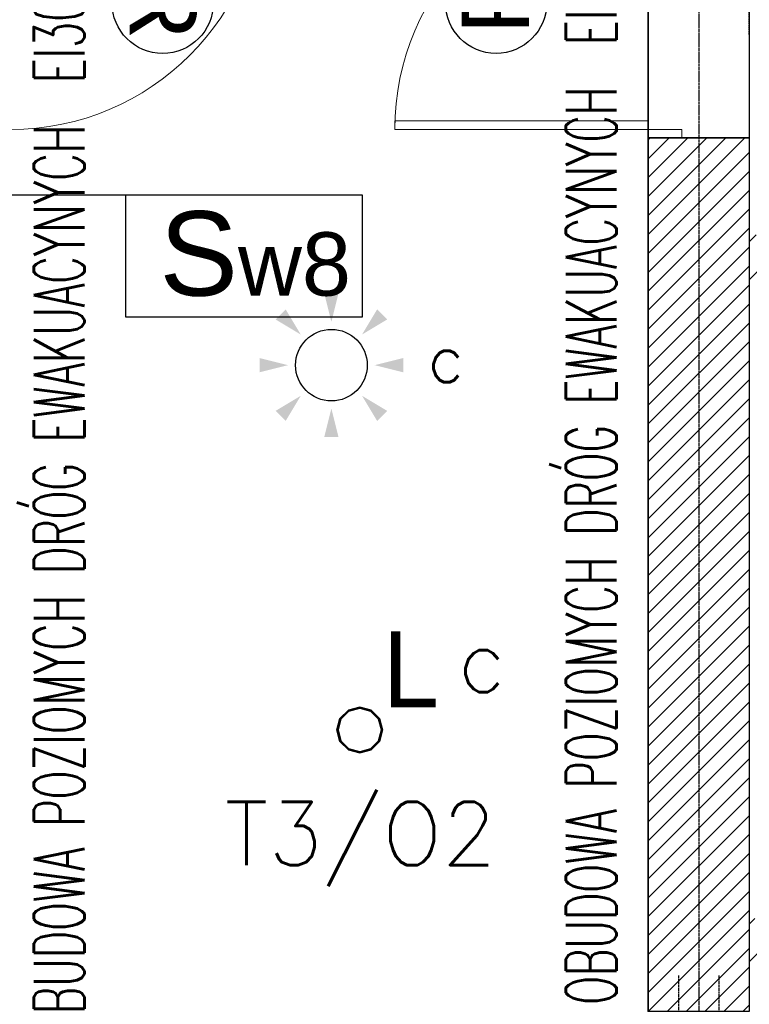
# Model space of a CAD drawing. Header units: millimetres. Extents: x 69081 to 158617, y -37521 to -9534.
# Tile 229 of 256: x 113847 to 114020, y -19655 to -19422. Entities that reach past the tile are written whole.
import ezdxf
from ezdxf.enums import TextEntityAlignment as Align

# ---------------------------------------------------------------- set-up
doc = ezdxf.new("R2010")
doc.units = ezdxf.units.MM
doc.linetypes.add('DO', pattern=[0.8, 0.6, -0.1, 0, -0.1])
doc.linetypes.add('DP', pattern=[0.5, 0.3, -0.2])
for name, color, linetype in [('0_oświetlenie', 7, 'Continuous'), ('_A-opisy', 51, 'Continuous'), ('A-----SZ', 8, 'Continuous'), ('A-OSI', 8, 'DO'), ('A-SCI', 7, 'Continuous'), ('BA_WIC', 1, 'Continuous'), ('E_Oświetlenie - czujki ruchu', 3, 'Continuous'), ('E_Oświetlenie - Numer obwodu', 1, 'Continuous'), ('E_Oświetlenie - Opis', 4, 'Continuous'), ('JS_OLKA KONSTR', 231, 'Continuous'), ('JS_p.poż.', 240, 'Continuous'), ('JS_PODCIĄGI', 1, 'DP'), ('Nadproża', 5, 'DO'), ('R-----OP', 1, 'Continuous')]:
    doc.layers.add(name, color=color, linetype=linetype)
for name, color, linetype, lineweight in [('_A-stolarka', 72, 'Continuous', 9), ('_A-ściany', 141, 'Continuous', 35), ('A-DRZ-SY', 7, 'Continuous', 25)]:
    doc.layers.add(name, color=color, linetype=linetype, lineweight=lineweight)
doc.styles.add('Arial', font='l_10646.ttf')
doc.styles.add('Opisowy', font='arial.ttf')
doc.styles.add('ROMANS', font='romans.shx', dxfattribs={"height": 1})
doc.styles.add('SIMPLEX', font='simplex', dxfattribs={"width": 0.85})
doc.styles.add('TableTextStyle', font='txt')

# ---------------------------------------------------------------- blocks, each defined once
blk = doc.blocks.new('osie')
at = {"layer": 'A-OSI'}
blk.add_line((19923.6, -41234.89), (19923.6, -43485.44), dxfattribs=at)
blk = doc.blocks.new('REWIZJE')
at = {"layer": '_A-opisy', "color": 40}
blk.add_line((28149.58, -31193.14), (28149.58, -31231.14), dxfattribs=at)
blk.add_line((28149.58, -31193.14), (28149.58, -31231.14), dxfattribs=at)
blk.add_circle((28149.59, -31181.14), 12, dxfattribs=at)
at = {"layer": '_A-stolarka'}
for p, q in [((28119.58, -31215.14), (28119.58, -31157.14)), ((28119.58, -31157.14), (28121.58, -31157.14)), ((28119.58, -31217.14), (28119.58, -31157.14)), ((28121.58, -31157.14), (28121.58, -31217.14)), ((28119.58, -31217.14), (28119.58, -31215.14)), ((28117.58, -31217.14), (28119.58, -31217.14)), ((28117.58, -31225.14), (28117.58, -31217.14)), ((28117.58, -31217.14), (28119.58, -31217.14)), ((28119.58, -31217.14), (28119.58, -31225.14)), ((28121.58, -31217.14), (28119.58, -31217.14)), ((28179.58, -31217.14), (28179.58, -31217.14)), ((28179.58, -31217.14), (28179.58, -31225.14)), ((28181.58, -31217.14), (28179.58, -31217.14)), ((28181.58, -31225.14), (28181.58, -31217.14)), ((28119.58, -31225.14), (28117.58, -31225.14)), ((28179.58, -31225.14), (28181.58, -31225.14))]:
    blk.add_line(p, q, dxfattribs=at)
blk.add_arc((28119.58, -31217.14), 60, 0, 90, dxfattribs=at)
at = {"layer": '_A-ściany', "linetype": 'Continuous'}
for p, q in [((28117.58, -31217.14), (28117.58, -31241.14)), ((28181.58, -31217.14), (28181.58, -31241.14))]:
    blk.add_line(p, q, dxfattribs=at)
at = {"layer": '_A-ściany', "lineweight": 5}
for p, q in [((28181.58, -31217.14), (28117.58, -31217.14)), ((28181.58, -31241.14), (28117.58, -31241.14))]:
    blk.add_line(p, q, dxfattribs=at)
at = {"layer": 'JS_PODCIĄGI', "color": 4}
for p, q in [((28157.08, -31241.14), (28142.08, -31241.14)), ((28142.08, -31241.14), (28157.08, -31241.14))]:
    blk.add_line(p, q, dxfattribs=at)
at = {"layer": '_A-opisy', "color": 40, "insert": (28121.24, -31172.97), "char_height": 16, "attachment_point": 1, "style": 'Opisowy'}
blk.add_mtext_dynamic_manual_height_columns('\\pxqc;R', width=57.9989, gutter_width=1, heights=[0], dxfattribs=at)
blk = doc.blocks.new('A$C04435ce7')
at = {"layer": 'Nadproża', "ltscale": 0.75}
for p, q in [((3319.28, 1666.87), (3319.28, 1546.87)), ((3328.86, 1666.87), (3328.86, 1546.87))]:
    blk.add_line(p, q, dxfattribs=at)
blk = doc.blocks.new('opis lamp')
at = {"layer": 'E_Oświetlenie - Numer obwodu', "style": 'SIMPLEX'}
blk.add_attdef('OBWÓD', text='', height=15, dxfattribs=at).set_placement((-9.46, -1.18), align=Align.CENTER)
at = {"layer": 'E_Oświetlenie - Opis', "style": 'SIMPLEX'}
blk.add_attdef('OPIS1', (55.72, 42.77), '', height=15, dxfattribs=at)
blk = doc.blocks.new('Czujka ruchu 360')
at = {"layer": 'E_Oświetlenie - czujki ruchu'}
blk.add_circle((0, 0), 11.31, dxfattribs=at)
for points in [[(0, 13.68), (-2.25, 22.68), (2.25, 22.68), (-2.25, 22.68)], [(-9.67, 9.67), (-17.63, 14.45), (-14.45, 17.63), (-17.63, 14.45)], [(9.67, 9.67), (17.63, 14.45), (14.45, 17.63), (17.63, 14.45)], [(-13.68, 0), (-22.68, -2.25), (-22.68, 2.25), (-22.68, -2.25)], [(13.68, 0), (22.68, -2.25), (22.68, 2.25), (22.68, -2.25)], [(-9.67, -9.67), (-14.45, -17.63), (-17.63, -14.45), (-14.45, -17.63)], [(9.67, -9.67), (14.45, -17.63), (17.63, -14.45), (14.45, -17.63)], [(0, -13.68), (-2.25, -22.68), (2.25, -22.68), (-2.25, -22.68)]]:
    blk.add_solid(points, dxfattribs=at)
at = {"layer": 'E_Oświetlenie - Numer obwodu', "style": 'SIMPLEX'}
blk.add_attdef('OBWÓD', text='', height=15, dxfattribs=at).set_placement((0, -42.53), align=Align.CENTER)
at = {"layer": 'E_Oświetlenie - Opis', "style": 'SIMPLEX'}
for tag, p in [('SYMBOL', (-34.22, 26.89)), ('OPIS1', (26.83, -1.12))]:
    blk.add_attdef(tag, p, '', height=15, dxfattribs=at)

msp = doc.modelspace()

# ---------------------------------------------------------------- hatches: boundary and pattern name
at = {"layer": 'A-----SZ'}
h = msp.add_hatch(dxfattribs=at)
h.set_pattern_fill('ANSI31', color=256, scale=2)
h.set_pattern_definition([(45, (77432.36, 11586.2524), (-4.4901281, 4.4901281), [])])
h.paths.add_polyline_path([(113616.1415, -18660.5941), (113604.1415, -18660.5941), (113604.1415, -18910.5941), (113625.1415, -18910.5941), (113625.1415, -18898.5941), (113616.1415, -18898.5941)])
h.paths.add_polyline_path([(113821.1415, -18696.5941), (113733.1415, -18696.5941), (113733.1415, -18660.5941), (113721.1415, -18660.5941), (113721.1415, -18708.5941), (113821.1415, -18708.5941)])
h.paths.add_polyline_path([(113821.1415, -18898.5941), (113728.1415, -18898.5941), (113728.1415, -18910.5941), (113821.1415, -18910.5941)])
h.paths.add_polyline_path([(113821.1415, -19106.5941), (113195.1415, -19106.5941), (113195.1415, -19121.5941), (113821.1415, -19121.5941)])
h.paths.add_polyline_path([(114646.1415, -19106.5941), (114020.1415, -19106.5941), (114020.1415, -19121.5941), (114646.1415, -19121.5941)])
h.paths.add_polyline_path([(114113.1945, -18898.5941), (114020.1415, -18898.5941), (114020.1415, -18910.5941), (114113.1945, -18910.5941)])
h.paths.add_polyline_path([(114237.1415, -18660.5941), (114225.1415, -18660.5941), (114225.1415, -18898.5941), (114216.1945, -18898.5941), (114216.1945, -18910.5941), (114237.1415, -18910.5941)])
h.paths.add_polyline_path([(114120.1415, -18660.5941), (114108.1415, -18660.5941), (114108.1415, -18696.5941), (114020.1415, -18696.5941), (114020.1415, -18708.5941), (114120.1415, -18708.5941)])
h.paths.add_polyline_path([(114128.1415, -19261.5941), (114020.1415, -19261.5941), (114020.1415, -19273.5941), (114128.1415, -19273.5941)])
h.paths.add_polyline_path([(114287.1415, -19261.5941), (114231.1415, -19261.5941), (114231.1415, -19273.5941), (114275.1415, -19273.5941), (114275.1415, -19421.5941), (114287.1415, -19421.5941)])
h.paths.add_polyline_path([(114646.1415, -19421.5941), (114108.1415, -19421.5941), (114108.1415, -19436.5941), (114646.1415, -19436.5941)])
h.paths.add_polyline_path([(114120.1415, -19373.5941), (114020.1415, -19373.5941), (114020.1415, -19385.5941), (114108.1415, -19385.5941), (114108.1415, -19421.5941), (114120.1415, -19421.5941)])
h.paths.add_polyline_path([(114120.1415, -19436.5941), (114108.1415, -19436.5941), (114108.1415, -19472.5941), (114020.1415, -19472.5941), (114020.1415, -19484.5941), (114120.1415, -19484.5941)])
h.paths.add_polyline_path([(113821.1415, -19373.5941), (113721.1415, -19373.5941), (113721.1415, -19421.5941), (113721.1415, -19484.5941), (113821.1415, -19484.5941), (113821.1415, -19472.5941), (113733.1415, -19472.5941), (113733.1415, -19421.5941), (113733.1415, -19385.5941), (113821.1415, -19385.5941)])
h.paths.add_polyline_path([(114130.1415, -19634.5941), (114020.1415, -19634.5941), (114020.1415, -19646.5941), (114130.1415, -19646.5941)])
h = msp.add_hatch(dxfattribs=at)
h.set_pattern_fill('ANSI31', color=256)
h.set_pattern_definition([(45, (84343.599, 504.314), (-2.24506404, 2.24506402), [])])
h.paths.add_polyline_path([(113996.1814, -19449.5876), (114020.1814, -19449.5876), (114020.1814, -19656.5941), (113996.1814, -19656.5941)])

# ---------------------------------------------------------------- linework, layer by layer
msp.add_lwpolyline([(111556.6836, -18844.1938), (111703.244, -18807.7598), (111981.0586, -20011.1069), (112126.2397, -19977.5892), (112217.3915, -20376.0176), (113845.1415, -20376.0176), (113845.1415, -18660.5941), (113996.1415, -18660.5941), (113996.1415, -20536.5941), (111947.4049, -20536.5941), (111556.4636, -18843.6979)])
at = {"layer": '0_oświetlenie'}
for points in [[(113923.1557, -19587.1994, 0), (113925.1322, -19585.2229, 0)], [(113925.1322, -19585.2229, 0), (113923.1557, -19587.1994, 0)], [(113925.1322, -19585.2229, 0), (113923.1557, -19587.1994, 0)], [(113923.1557, -19587.1994, 0), (113925.1322, -19585.2229, 0)], [(113923.3705, -19587.3244, 0), (113925.2572, -19585.4397, 0)], [(113925.2572, -19585.4397, 0), (113923.3705, -19587.3244, 0)], [(113925.2572, -19585.4397, 0), (113923.3705, -19587.3244, 0)], [(113923.3705, -19587.3244, 0), (113925.2572, -19585.4397, 0)], [(113925.1322, -19585.2229, 0), (113927.8315, -19584.4992, 0)], [(113927.8315, -19584.4992, 0), (113925.1322, -19585.2229, 0)], [(113927.8315, -19584.4992, 0), (113925.1322, -19585.2229, 0)], [(113925.1322, -19585.2229, 0), (113927.8315, -19584.4992, 0)], [(113925.2572, -19585.4397, 0), (113927.8315, -19584.7492, 0)], [(113927.8315, -19584.7492, 0), (113925.2572, -19585.4397, 0)], [(113927.8315, -19584.7492, 0), (113925.2572, -19585.4397, 0)], [(113925.2572, -19585.4397, 0), (113927.8315, -19584.7492, 0)], [(113927.8315, -19584.4992, 0), (113930.5307, -19585.2229, 0)], [(113930.5307, -19585.2229, 0), (113927.8315, -19584.4992, 0)], [(113930.5307, -19585.2229, 0), (113927.8315, -19584.4992, 0)], [(113927.8315, -19584.4992, 0), (113930.5307, -19585.2229, 0)], [(113927.8315, -19584.7492, 0), (113930.4057, -19585.4397, 0)], [(113930.4057, -19585.4397, 0), (113927.8315, -19584.7492, 0)], [(113930.4057, -19585.4397, 0), (113927.8315, -19584.7492, 0)], [(113927.8315, -19584.7492, 0), (113930.4057, -19585.4397, 0)], [(113930.4057, -19585.4397, 0), (113932.2924, -19587.3244, 0)], [(113932.2924, -19587.3244, 0), (113930.4057, -19585.4397, 0)], [(113932.2924, -19587.3244, 0), (113930.4057, -19585.4397, 0)], [(113930.4057, -19585.4397, 0), (113932.2924, -19587.3244, 0)], [(113930.5307, -19585.2229, 0), (113932.5072, -19587.1994, 0)], [(113932.5072, -19587.1994, 0), (113930.5307, -19585.2229, 0)], [(113932.5072, -19587.1994, 0), (113930.5307, -19585.2229, 0)], [(113930.5307, -19585.2229, 0), (113932.5072, -19587.1994, 0)], [(113922.433, -19589.8996, 0), (113923.1557, -19587.1994, 0)], [(113923.1557, -19587.1994, 0), (113922.433, -19589.8996, 0)], [(113923.1557, -19587.1994, 0), (113922.433, -19589.8996, 0)], [(113922.433, -19589.8996, 0), (113923.1557, -19587.1994, 0)], [(113922.683, -19589.8996, 0), (113923.3705, -19587.3244, 0)], [(113923.3705, -19587.3244, 0), (113922.683, -19589.8996, 0)], [(113923.3705, -19587.3244, 0), (113922.683, -19589.8996, 0)], [(113922.683, -19589.8996, 0), (113923.3705, -19587.3244, 0)], [(113932.2924, -19587.3244, 0), (113932.9799, -19589.8996, 0)], [(113932.9799, -19589.8996, 0), (113932.2924, -19587.3244, 0)], [(113932.9799, -19589.8996, 0), (113932.2924, -19587.3244, 0)], [(113932.2924, -19587.3244, 0), (113932.9799, -19589.8996, 0)], [(113932.5072, -19587.1994, 0), (113933.2299, -19589.8996, 0)], [(113933.2299, -19589.8996, 0), (113932.5072, -19587.1994, 0)], [(113933.2299, -19589.8996, 0), (113932.5072, -19587.1994, 0)], [(113932.5072, -19587.1994, 0), (113933.2299, -19589.8996, 0)], [(113923.1557, -19592.5998, 0), (113922.433, -19589.8996, 0)], [(113922.433, -19589.8996, 0), (113923.1557, -19592.5998, 0)], [(113922.433, -19589.8996, 0), (113923.1557, -19592.5998, 0)], [(113923.1557, -19592.5998, 0), (113922.433, -19589.8996, 0)], [(113923.3705, -19592.4748, 0), (113922.683, -19589.8996, 0)], [(113922.683, -19589.8996, 0), (113923.3705, -19592.4748, 0)], [(113922.683, -19589.8996, 0), (113923.3705, -19592.4748, 0)], [(113923.3705, -19592.4748, 0), (113922.683, -19589.8996, 0)], [(113932.9799, -19589.8996, 0), (113932.2924, -19592.4748, 0)], [(113932.2924, -19592.4748, 0), (113932.9799, -19589.8996, 0)], [(113932.2924, -19592.4748, 0), (113932.9799, -19589.8996, 0)], [(113932.9799, -19589.8996, 0), (113932.2924, -19592.4748, 0)], [(113933.2299, -19589.8996, 0), (113932.5072, -19592.5998, 0)], [(113932.5072, -19592.5998, 0), (113933.2299, -19589.8996, 0)], [(113932.5072, -19592.5998, 0), (113933.2299, -19589.8996, 0)], [(113933.2299, -19589.8996, 0), (113932.5072, -19592.5998, 0)], [(113925.1322, -19594.5764, 0), (113923.1557, -19592.5998, 0)], [(113923.1557, -19592.5998, 0), (113925.1322, -19594.5764, 0)], [(113923.1557, -19592.5998, 0), (113925.1322, -19594.5764, 0)], [(113925.1322, -19594.5764, 0), (113923.1557, -19592.5998, 0)], [(113925.2572, -19594.3596, 0), (113923.3705, -19592.4748, 0)], [(113923.3705, -19592.4748, 0), (113925.2572, -19594.3596, 0)], [(113923.3705, -19592.4748, 0), (113925.2572, -19594.3596, 0)], [(113925.2572, -19594.3596, 0), (113923.3705, -19592.4748, 0)], [(113932.2924, -19592.4748, 0), (113930.4057, -19594.3596, 0)], [(113930.4057, -19594.3596, 0), (113932.2924, -19592.4748, 0)], [(113930.4057, -19594.3596, 0), (113932.2924, -19592.4748, 0)], [(113932.2924, -19592.4748, 0), (113930.4057, -19594.3596, 0)], [(113932.5072, -19592.5998, 0), (113930.5307, -19594.5764, 0)], [(113930.5307, -19594.5764, 0), (113932.5072, -19592.5998, 0)], [(113930.5307, -19594.5764, 0), (113932.5072, -19592.5998, 0)], [(113932.5072, -19592.5998, 0), (113930.5307, -19594.5764, 0)], [(113927.8315, -19595.3, 0), (113925.1322, -19594.5764, 0)], [(113925.1322, -19594.5764, 0), (113927.8315, -19595.3, 0)], [(113925.1322, -19594.5764, 0), (113927.8315, -19595.3, 0)], [(113927.8315, -19595.3, 0), (113925.1322, -19594.5764, 0)], [(113927.8315, -19595.05, 0), (113925.2572, -19594.3596, 0)], [(113925.2572, -19594.3596, 0), (113927.8315, -19595.05, 0)], [(113925.2572, -19594.3596, 0), (113927.8315, -19595.05, 0)], [(113927.8315, -19595.05, 0), (113925.2572, -19594.3596, 0)], [(113930.4057, -19594.3596, 0), (113927.8315, -19595.05, 0)], [(113927.8315, -19595.05, 0), (113930.4057, -19594.3596, 0)], [(113927.8315, -19595.05, 0), (113930.4057, -19594.3596, 0)], [(113930.4057, -19594.3596, 0), (113927.8315, -19595.05, 0)], [(113930.5307, -19594.5764, 0), (113927.8315, -19595.3, 0)], [(113927.8315, -19595.3, 0), (113930.5307, -19594.5764, 0)], [(113927.8315, -19595.3, 0), (113930.5307, -19594.5764, 0)], [(113930.5307, -19594.5764, 0), (113927.8315, -19595.3, 0)]]:
    msp.add_polyline3d(points, dxfattribs=at)
at = {"layer": 'A-SCI', "color": 4}
msp.add_lwpolyline([(114020.1415, -19656.5941), (113996.1415, -19656.5941), (113996.1415, -19252.5941), (114020.1415, -19252.5941)], close=True, dxfattribs=at)
at = {"layer": 'BA_WIC'}
msp.add_line((113872.2952, -19463.1576), (113812.0407, -19463.1576), dxfattribs=at)
msp.add_lwpolyline([(113872.2952, -19491.9755), (113928.4737, -19491.9755), (113928.4737, -19463.1576), (113872.2952, -19463.1576)], close=True, dxfattribs=at)

# ---------------------------------------------------------------- block references
at = {"layer": '0_oświetlenie'}
ref = msp.add_blockref('Czujka ruchu 360', (113921.1173, -19503.4554, 105.6527), dxfattribs=dict(at, xscale=0.75, yscale=0.75, zscale=0.75))
ref.add_attrib('OPIS1', 'c', (113943.9037, -19507.5208, 105.6527), dxfattribs={"layer": 'E_Oświetlenie - Opis', "height": 11.25, "style": 'SIMPLEX'})
ref = msp.add_blockref('opis lamp', (113905.876, -19593.962, 1), dxfattribs=at)
ref.add_attrib('OBWÓD', 'T3/O2', dxfattribs={"layer": 'E_Oświetlenie - Numer obwodu', "height": 15, "style": 'SIMPLEX'}).set_placement((113928.0323, -19621.93, 1), align=Align.CENTER)
ref.add_attrib('OPIS1', 'c', (113951.0044, -19580.9528, 1), dxfattribs={"layer": 'E_Oświetlenie - Opis', "height": 15, "style": 'SIMPLEX'})
at = {"layer": 'A-DRZ-SY', "color": 4}
for p, rotation in [((145062.2809, 8731.9881), 270), ((82779.0021, -47567.1763), 89.99999999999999)]:
    msp.add_blockref('REWIZJE', p, dxfattribs=dict(at, rotation=rotation))
at = {"layer": 'A-SCI', "color": 4}
msp.add_blockref('osie', (94084.5456, 22838.835), dxfattribs=at)
at = {"layer": 'JS_OLKA KONSTR'}
msp.add_blockref('A$C04435ce7', (110684.0499, -21314.9635), dxfattribs=at)

# ---------------------------------------------------------------- texts
at = {"layer": '0_oświetlenie', "style": 'TableTextStyle'}
msp.add_text('L', height=18, dxfattribs=at).set_placement((113933.2315, -19584.4996))
at = {"layer": 'JS_p.poż.', "char_height": 12, "attachment_point": 7, "rotation": 90, "style": 'ROMANS'}
for insert, width in [((113988.6909, -19654.9825), 284.907985), ((113862.5913, -19664.0207), 302.247875)]:
    msp.add_mtext('{\\W0.6;OBUDOWA POZIOMYCH DRÓG EWAKUACYNYCH  EI30}', dxfattribs=dict(at, insert=insert, width=width)).dxf.unprotected_set("ltscale", 0)
at = {"layer": 'R-----OP', "insert": (113880.3545, -19466.9796), "char_height": 12.5, "width": 45.544203, "attachment_point": 1, "style": 'Arial'}
msp.add_mtext('\\pxql;{\\fArial|b0|i0|c238|p34;\\H1.6x;S\\H0.75x;w8}', dxfattribs=at)

doc.saveas('drawing.dxf')
